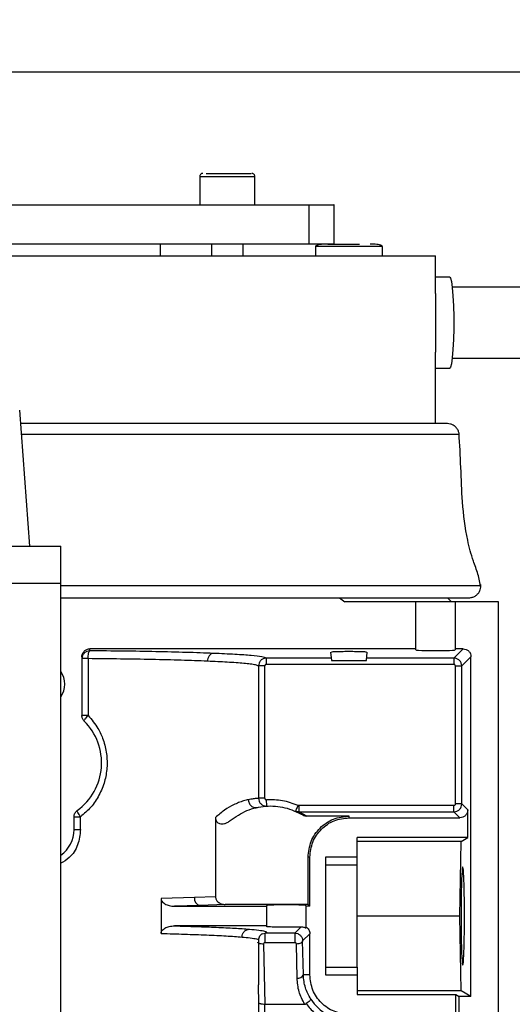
# Model space of a CAD drawing. Header units: inches. Extents: x 170 to 312, y 215 to 248.
# Tile 73 of 216: x 176.135 to 176.289, y 244.263 to 244.571. Entities that reach past the tile are written whole.
import ezdxf

# ---------------------------------------------------------------- set-up
doc = ezdxf.new("R2010")
doc.units = ezdxf.units.IN
doc.header["$LTSCALE"] = 0.25
doc.header["$MEASUREMENT"] = 0
doc.layers.add('ANNOTATIONS', color=1, linetype='Continuous')
doc.layers.add('STANDARD MOTOR LH', color=7, linetype='Continuous')
doc.styles.add('ARIAL', font='arial.ttf', dxfattribs={"height": 0.09375})
doc.dimstyles.new('STANDARD$0', dxfattribs={"dimtxt": 0.09375, "dimasz": 0.09375, "dimexe": 0.03125, "dimexo": 0.046875, "dimgap": 0.09, "dimtad": 0, "dimtih": 1, "dimtoh": 1, "dimdec": 4, "dimzin": 0, "dimdsep": 46, "dimtxsty": 'ARIAL', "dimcen": 0.09, "dimadec": 0, "dimazin": 0, "dimtfac": 1, "dimtdec": 4, "dimtofl": 0, "dimtmove": 0, "dimatfit": 1, "dimfxl": 1, "dimtolj": 1, "dimtzin": 0, "dimarcsym": 0})

# ---------------------------------------------------------------- blocks, each defined once
blk = doc.blocks.new('*D23')
at = {"layer": 'ANNOTATIONS', "color": 0, "lineweight": -2, "transparency": 16777216}
for p, q in [((175.7312287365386, 244.6669539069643), (175.7312287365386, 245.2745744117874)), ((176.9319160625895, 243.2737009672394), (176.9319160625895, 245.2745744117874)), ((175.8249787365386, 245.2433244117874), (176.1504763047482, 245.2433244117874)), ((176.8381660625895, 245.2433244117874), (176.5126684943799, 245.2433244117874))]:
    blk.add_line(p, q, dxfattribs=at)
at = {"layer": 'ANNOTATIONS', "color": 0, "transparency": 16777216}
for points in [[(175.8249787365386, 245.2589494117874), (175.8249787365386, 245.2276994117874), (175.7312287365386, 245.2433244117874)], [(176.8381660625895, 245.2589494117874), (176.8381660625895, 245.2276994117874), (176.9319160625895, 245.2433244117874)]]:
    blk.add_solid(points, dxfattribs=at)
at = {"layer": 'defpoints', "color": 0, "transparency": 16777216}
for p in [(175.7312287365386, 245.2433244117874), (175.7312287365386, 244.6200789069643), (176.9319160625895, 243.2268259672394)]:
    blk.add_point(p, dxfattribs=at)
at = {"layer": 'ANNOTATIONS', "color": 0, "transparency": 16777216, "insert": (176.331572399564, 245.2433244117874), "char_height": 0.09375, "attachment_point": 5, "style": 'ARIAL'}
blk.add_mtext('\\A1;20"', dxfattribs=at)
blk = doc.blocks.new('*D24')
at = {"layer": 'ANNOTATIONS', "color": 0, "lineweight": -2, "transparency": 16777216}
for p, q in [((175.869416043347, 244.2716909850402), (175.869416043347, 244.8408606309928)), ((176.9319160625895, 243.2737009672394), (176.9319160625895, 244.8408606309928)), ((175.963166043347, 244.8096106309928), (176.1155560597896, 244.8096106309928)), ((176.8381660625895, 244.8096106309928), (176.685776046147, 244.8096106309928))]:
    blk.add_line(p, q, dxfattribs=at)
at = {"layer": 'ANNOTATIONS', "color": 0, "transparency": 16777216}
for points in [[(175.963166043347, 244.8252356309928), (175.963166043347, 244.7939856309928), (175.869416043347, 244.8096106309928)], [(176.8381660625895, 244.8252356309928), (176.8381660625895, 244.7939856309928), (176.9319160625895, 244.8096106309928)]]:
    blk.add_solid(points, dxfattribs=at)
at = {"layer": 'defpoints', "color": 0, "transparency": 16777216}
for p in [(176.9319160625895, 244.8096106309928), (175.869416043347, 244.2248159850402), (176.9319160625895, 243.2268259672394)]:
    blk.add_point(p, dxfattribs=at)
at = {"layer": 'ANNOTATIONS', "color": 0, "transparency": 16777216, "insert": (176.4006660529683, 244.8096106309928), "char_height": 0.09375, "attachment_point": 5, "style": 'ARIAL'}
blk.add_mtext('\\A1;17 3/8"', dxfattribs=at)

msp = doc.modelspace()

# ---------------------------------------------------------------- linework, layer by layer
at = {"layer": 'STANDARD MOTOR LH'}
for p, q in [((175.9862285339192, 244.5549512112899), (176.4237285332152, 244.5549512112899)), ((176.1912605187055, 244.5222249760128), (176.1912605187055, 244.513366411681)), ((176.1912605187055, 244.5222249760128), (176.2084849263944, 244.5222249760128)), ((176.2084849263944, 244.513366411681), (176.2084849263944, 244.5222249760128)), ((176.0511904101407, 244.513366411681), (176.2253744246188, 244.513366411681)), ((176.2253744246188, 244.513366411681), (176.2253744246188, 244.5010635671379)), ((176.2333714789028, 244.5010635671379), (176.2333714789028, 244.5133787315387)), ((176.2333714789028, 244.5010635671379), (176.0528333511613, 244.5010635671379)), ((176.1789573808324, 244.497372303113), (176.1789573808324, 244.5010635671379)), ((176.1949514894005, 244.5010635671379), (176.1949514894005, 244.497372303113)), ((176.2047939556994, 244.497372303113), (176.2047939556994, 244.5010635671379)), ((176.227483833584, 244.500324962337), (176.227483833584, 244.497372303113)), ((176.2483991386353, 244.500324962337), (176.227483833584, 244.500324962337)), ((176.2483991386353, 244.497372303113), (176.2483991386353, 244.500324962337)), ((176.0202882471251, 244.497372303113), (176.2650794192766, 244.497372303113)), ((176.2650794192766, 244.4855751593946), (176.2650794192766, 244.497372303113)), ((176.2695138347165, 244.4906820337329), (176.2650794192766, 244.4906820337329)), ((176.2940263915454, 244.4875299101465), (176.27029203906, 244.4875299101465)), ((176.2650794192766, 244.4448427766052), (176.2650794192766, 244.4672355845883)), ((176.27029203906, 244.4653840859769), (176.2940263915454, 244.4653840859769)), ((176.2650794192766, 244.4622319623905), (176.2695138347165, 244.4622319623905)), ((176.1380523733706, 244.4065121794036), (176.1349273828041, 244.4490121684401)), ((176.2687703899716, 244.4448427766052), (176.1352812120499, 244.4448427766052)), ((176.2724525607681, 244.4414055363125), (176.1354866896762, 244.4414055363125)), ((176.0009898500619, 244.4065121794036), (176.1477398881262, 244.4065121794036)), ((176.1477398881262, 244.208387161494), (176.1477398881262, 244.4065121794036)), ((176.1477398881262, 244.3947930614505), (176.0009898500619, 244.3947930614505)), ((176.2792280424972, 244.394025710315), (176.1477398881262, 244.394025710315)), ((176.1477398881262, 244.39033503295), (176.2755370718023, 244.39033503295)), ((176.2350080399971, 244.39033503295), (176.236678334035, 244.3891048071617)), ((176.2847644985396, 244.3891048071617), (176.2366782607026, 244.3891048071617)), ((176.2589278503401, 244.3739971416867), (176.2589278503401, 244.3891048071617)), ((176.2700007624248, 244.3891048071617), (176.2687703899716, 244.39033503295)), ((176.2712309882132, 244.3891048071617), (176.2712309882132, 244.3739971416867)), ((176.2847644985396, 243.8772939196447), (176.2847644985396, 244.3891048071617)), ((176.1568117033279, 244.3737243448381), (176.1568117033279, 244.374340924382)), ((176.2589278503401, 244.374340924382), (176.1568117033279, 244.374340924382)), ((176.2322068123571, 244.3732667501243), (176.232435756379, 244.370650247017)), ((176.2434472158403, 244.370650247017), (176.2436761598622, 244.3732667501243)), ((176.2736930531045, 244.374340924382), (176.2707949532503, 244.3714428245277)), ((176.2736930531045, 244.374340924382), (176.2712309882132, 244.374340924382)), ((176.1543511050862, 244.3718787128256), (176.1543511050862, 244.353476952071)), ((176.1562936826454, 244.3712656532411), (176.1562936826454, 244.353476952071)), ((176.2121021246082, 244.3694757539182), (176.2121021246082, 244.3714428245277)), ((176.2323663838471, 244.3714428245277), (176.2121021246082, 244.3714428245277)), ((176.2707949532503, 244.3694757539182), (176.2121021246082, 244.3694757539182)), ((176.232435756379, 244.370650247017), (176.2434472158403, 244.370650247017)), ((176.2707949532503, 244.3714428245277), (176.2435165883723, 244.3714428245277)), ((176.2707949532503, 244.3714428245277), (176.2707949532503, 244.3694757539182)), ((176.2732540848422, 244.3689835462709), (176.2761521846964, 244.3718816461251)), ((176.2761521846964, 244.2654445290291), (176.2761521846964, 244.3718816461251)), ((176.2096437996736, 244.3689841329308), (176.2096437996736, 244.3275506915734)), ((176.2116102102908, 244.3275506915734), (176.2116102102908, 244.3689841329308)), ((176.2712868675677, 244.3689835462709), (176.2732540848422, 244.3689835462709)), ((176.2712868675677, 244.3257637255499), (176.2712868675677, 244.3689835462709)), ((176.2732540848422, 244.3257637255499), (176.2732540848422, 244.3689835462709)), ((176.2116102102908, 244.3275506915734), (176.2096437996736, 244.3275506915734)), ((176.2234969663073, 244.3223452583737), (176.2212310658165, 244.3235062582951)), ((176.2222106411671, 244.3252715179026), (176.2220136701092, 244.3253125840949)), ((176.2222106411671, 244.3252715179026), (176.2222106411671, 244.3233044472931)), ((176.2707949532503, 244.3252715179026), (176.2222106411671, 244.3252715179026)), ((176.2247632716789, 244.3219961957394), (176.2222106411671, 244.3233044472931)), ((176.2222106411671, 244.3233044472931), (176.2707949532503, 244.3233044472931)), ((176.2726619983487, 244.3214371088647), (176.2707949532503, 244.3233044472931)), ((176.2732540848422, 244.3257637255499), (176.2712868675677, 244.3257637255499)), ((176.2751211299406, 244.3238963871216), (176.2732540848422, 244.3257637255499)), ((176.2751211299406, 244.3152859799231), (176.2751211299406, 244.3238963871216)), ((176.1518904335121, 244.3177464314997), (176.1518904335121, 244.3217480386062)), ((176.15391939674, 244.3177464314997), (176.15391939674, 244.3217480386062)), ((176.1961817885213, 244.3214957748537), (176.1961817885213, 244.2967246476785)), ((176.2380124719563, 244.3219961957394), (176.2247632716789, 244.3219961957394)), ((176.2380124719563, 244.3214371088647), (176.2380124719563, 244.3219961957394)), ((176.2380124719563, 244.3214371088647), (176.2726619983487, 244.3214371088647)), ((176.2751211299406, 244.3152859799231), (176.2404731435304, 244.3152859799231)), ((176.2404731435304, 244.3066538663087), (176.2404731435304, 244.3152859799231)), ((176.2731031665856, 244.3140557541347), (176.2404731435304, 244.3140557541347)), ((176.2726317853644, 244.2906797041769), (176.2731031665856, 244.3140557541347)), ((176.2731031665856, 244.3140557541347), (176.2751211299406, 244.3152859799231)), ((176.2257093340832, 244.3091342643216), (176.2251508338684, 244.3091342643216)), ((176.2251508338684, 244.2943140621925), (176.2251508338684, 244.3091342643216)), ((176.2257093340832, 244.2937555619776), (176.2257093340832, 244.3091342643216)), ((176.2404731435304, 244.3091342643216), (176.230630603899, 244.3091342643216)), ((176.230630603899, 244.3091342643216), (176.230630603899, 244.2722245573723)), ((176.2404731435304, 244.3066538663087), (176.230630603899, 244.3066538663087)), ((176.189561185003, 244.2964500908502), (176.1791414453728, 244.2961456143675)), ((176.1791414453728, 244.2961456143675), (176.1791414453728, 244.2852132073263)), ((176.1961817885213, 244.2967246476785), (176.189561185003, 244.2964500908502)), ((176.1912889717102, 244.2939908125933), (176.1833428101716, 244.2937555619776)), ((176.1833428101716, 244.2937555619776), (176.2121758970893, 244.2937555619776)), ((176.1991667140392, 244.2943140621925), (176.1912889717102, 244.2939908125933)), ((176.2251508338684, 244.2943140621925), (176.1991667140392, 244.2943140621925)), ((176.2121758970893, 244.2939702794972), (176.2121758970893, 244.2873891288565)), ((176.2257093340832, 244.2937555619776), (176.2244790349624, 244.2937555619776)), ((176.2244790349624, 244.2937555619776), (176.2244790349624, 244.2869209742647)), ((176.2257093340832, 244.2937555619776), (176.2251508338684, 244.2943140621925)), ((176.2726317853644, 244.2906797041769), (176.2404731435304, 244.2906797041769)), ((176.2731031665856, 244.267303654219), (176.2726317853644, 244.2906797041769)), ((176.2121758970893, 244.2876038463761), (176.1833428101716, 244.2876038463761)), ((176.2209852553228, 244.2853387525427), (176.2228913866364, 244.2872448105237)), ((176.2097152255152, 244.2691633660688), (176.2097152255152, 244.2831663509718)), ((176.2107774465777, 244.285161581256), (176.2116971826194, 244.2853387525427)), ((176.2209852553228, 244.2853387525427), (176.2116971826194, 244.2853387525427)), ((176.2209852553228, 244.2853387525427), (176.2218965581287, 244.2851639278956)), ((176.2234540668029, 244.2828894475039), (176.2257093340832, 244.2851445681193)), ((176.2257093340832, 244.2722245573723), (176.2257093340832, 244.2851445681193)), ((176.211232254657, 244.2819026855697), (176.2116160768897, 244.2631061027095)), ((176.2116971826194, 244.2823872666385), (176.2209852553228, 244.2823872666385)), ((176.2217017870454, 244.2712407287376), (176.2214867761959, 244.2819050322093)), ((176.2236690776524, 244.2722245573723), (176.2234540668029, 244.2828894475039)), ((176.230630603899, 244.2747049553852), (176.2404731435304, 244.2747049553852)), ((176.2404731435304, 244.2747049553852), (176.2404731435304, 244.2660734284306)), ((176.2257093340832, 244.2722245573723), (176.2236690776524, 244.2722245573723)), ((176.230630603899, 244.2722245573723), (176.2404731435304, 244.2722245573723)), ((176.2095383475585, 244.2691633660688), (176.2095472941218, 244.2686934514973)), ((176.2095472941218, 244.2686934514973), (176.2096437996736, 244.2636335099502)), ((176.2731031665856, 244.267303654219), (176.2404731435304, 244.267303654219)), ((176.2404731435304, 244.2660734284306), (176.2714301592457, 244.2660734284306)), ((176.2714301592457, 244.2660734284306), (176.2724613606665, 244.2654445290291)), ((176.2714301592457, 244.2574624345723), (176.2714301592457, 244.2660734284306)), ((176.2724613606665, 244.0944578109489), (176.2724613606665, 244.2654445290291)), ((176.2761521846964, 244.2654445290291), (176.2724613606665, 244.2654445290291)), ((176.2761521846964, 244.2654445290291), (176.2731031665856, 244.267303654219)), ((176.2096437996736, 244.2636335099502), (176.2096437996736, 244.1860348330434)), ((176.2116102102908, 244.1860348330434), (176.2116160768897, 244.2631061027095)), ((176.2116160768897, 244.2631061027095), (176.2240644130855, 244.2631061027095))]:
    msp.add_line(p, q, dxfattribs=at)
at = {"layer": 'STANDARD MOTOR LH', "flags": 128}
for points in [[(176.2695138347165, 244.4906820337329), (176.2697461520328, 244.4904297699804), (176.2700416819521, 244.4893280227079), (176.2703040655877, 244.4874172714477), (176.2705167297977, 244.4848183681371), (176.2706664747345, 244.4816938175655), (176.2707437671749, 244.4782401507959), (176.2707437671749, 244.4746744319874), (176.2706664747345, 244.4712207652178), (176.2705167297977, 244.4680962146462), (176.2703040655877, 244.4654967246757), (176.2700416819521, 244.4635859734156), (176.2697461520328, 244.4624842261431), (176.2695138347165, 244.4622319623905)], [(176.1477398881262, 244.3626922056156), (176.1477688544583, 244.3632683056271), (176.1477398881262, 244.3638438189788)], [(176.2122476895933, 244.325094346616), (176.2122454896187, 244.3251318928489), (176.2122388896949, 244.3252439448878), (176.212228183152, 244.3254252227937), (176.2122137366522, 244.3256698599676), (176.212196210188, 244.3259672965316), (176.2121761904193, 244.3263075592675), (176.2121544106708, 244.3266759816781), (176.2121318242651, 244.327059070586)], [(176.2220136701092, 244.3253125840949), (176.2218609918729, 244.3249600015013), (176.2217141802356, 244.324621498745), (176.2215788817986, 244.3243088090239), (176.2214603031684, 244.3240354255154), (176.2213629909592, 244.3238107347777), (176.2212906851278, 244.3236435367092), (176.2212461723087, 244.3235408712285), (176.221231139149, 244.3235062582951)], [(176.1477398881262, 244.3171709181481), (176.1477688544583, 244.3177464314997), (176.1477398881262, 244.3183219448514)]]:
    msp.add_lwpolyline(points, dxfattribs=at)
at = {"layer": 'STANDARD MOTOR LH'}
for centre, radius, start, end in [((176.1420479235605, 244.3632680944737), 0.006951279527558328, 324.9680286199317, 35.03197138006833), ((176.1420479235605, 244.3386617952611), 0.01845472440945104, 306.0318790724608, 45.09912784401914), ((176.1420479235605, 244.3177464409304), 0.009842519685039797, 305.3310622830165, 0), ((176.1918099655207, 244.2961934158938), 0.002263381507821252, 173.4884609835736, 256.6921055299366), ((176.2220258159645, 244.2730517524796), 0.00183978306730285, 259.8559581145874, 333.2809781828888), ((176.2380124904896, 244.2722247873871), 0.0141701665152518, 212.1655892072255, 270.0000000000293)]:
    msp.add_arc(centre, radius, start, end, dxfattribs=at)
msp.add_ellipse((176.2650794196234, 244.3739972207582), major_axis=(0.006151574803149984, 0), ratio=0.03492076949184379, start_param=3.14159265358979, end_param=6.283185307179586, dxfattribs=at)
for points, knots in [([(176.1922447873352, 244.5232088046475), (176.1921502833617, 244.5232009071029), (176.1919538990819, 244.5231844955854), (176.1916780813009, 244.5230481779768), (176.1914388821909, 244.5228222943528), (176.1912776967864, 244.5225162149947), (176.1912669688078, 244.5222846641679), (176.1912618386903, 244.5221739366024)], [0, 0, 0, 0, 0.1777717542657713, 0.3694191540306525, 0.5664447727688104, 0.7926739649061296, 1, 1, 1, 1]), ([(176.1932667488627, 244.5232088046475), (176.193865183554, 244.5232088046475), (176.1950620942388, 244.5232088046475), (176.1978599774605, 244.5232088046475), (176.2008888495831, 244.5232088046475), (176.2037947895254, 244.5232088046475), (176.2060531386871, 244.5232088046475), (176.2073739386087, 244.5232088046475), (176.2073716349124, 244.5232088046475), (176.2073707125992, 244.5232088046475)], [0, 0, 0, 0, 0.1499698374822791, 0.2999500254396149, 0.4499263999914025, 0.5998953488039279, 0.7498902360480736, 0.8998654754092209, 1, 1, 1, 1]), ([(176.2084836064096, 244.5221739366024), (176.2084807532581, 244.5222669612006), (176.208474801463, 244.5224610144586), (176.2083563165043, 244.5227415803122), (176.2081452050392, 244.5229937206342), (176.2078465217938, 244.5231744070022), (176.207612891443, 244.523197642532), (176.2075006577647, 244.5232088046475)], [0, 0, 0, 0, 0.1745174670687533, 0.3640508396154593, 0.5610373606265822, 0.7891267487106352, 1, 1, 1, 1]), ([(176.2253744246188, 244.513366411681), (176.2268098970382, 244.513366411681), (176.229681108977, 244.513366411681), (176.2323166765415, 244.513366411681), (176.2335328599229, 244.513366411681), (176.233277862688, 244.513366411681), (176.2332355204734, 244.513366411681)], [0, 0, 0, 0, 0.3125625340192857, 0.6251832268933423, 0.9377617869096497, 1, 1, 1, 1]), ([(176.2312731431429, 244.5010635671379), (176.2304332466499, 244.5010425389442), (176.2293544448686, 244.5010155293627), (176.2281503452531, 244.5007559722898), (176.227737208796, 244.5006107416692), (176.2275616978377, 244.5004786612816), (176.2275084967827, 244.500417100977), (176.2274834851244, 244.5003567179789), (176.2274830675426, 244.5003020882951), (176.2274988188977, 244.5002541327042), (176.2275296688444, 244.5002073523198), (176.2275580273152, 244.5001800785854), (176.2275732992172, 244.500165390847)], [0, 0, 0, 0, 0.60346255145, 0.7751151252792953, 0.8906924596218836, 0.9139651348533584, 0.9329389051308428, 0.9488144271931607, 0.9599678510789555, 0.9716554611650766, 0.9847356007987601, 1, 1, 1, 1]), ([(176.2313868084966, 244.5010635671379), (176.2313555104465, 244.5010635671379), (176.231229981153, 244.5010635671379), (176.2320600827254, 244.5010635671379), (176.2337663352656, 244.5010635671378), (176.2361675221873, 244.5010635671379), (176.2388570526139, 244.5010635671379), (176.2404694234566, 244.5010635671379), (176.2412756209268, 244.5010635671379)], [0, 0, 0, 0, 0.06229403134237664, 0.2498470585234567, 0.4373733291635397, 0.6249193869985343, 0.812456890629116, 1, 1, 1, 1]), ([(176.2483096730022, 244.500165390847), (176.2483249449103, 244.5001800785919), (176.2483533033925, 244.5002073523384), (176.2483841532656, 244.5002541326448), (176.2483999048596, 244.5003020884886), (176.2483994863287, 244.5003567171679), (176.2483744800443, 244.5004171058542), (176.2483212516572, 244.5004786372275), (176.2481894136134, 244.500578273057), (176.2479247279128, 244.50069205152), (176.2473895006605, 244.5008406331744), (176.2462716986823, 244.5010203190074), (176.2452891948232, 244.5010458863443), (176.2446097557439, 244.5010635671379)], [0, 0, 0, 0, 0.01525612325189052, 0.02832917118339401, 0.04001044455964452, 0.05115782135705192, 0.06702473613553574, 0.0859882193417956, 0.1092482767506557, 0.1857215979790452, 0.2916043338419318, 0.510117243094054, 1, 1, 1, 1]), ([(176.2650735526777, 244.4855751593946), (176.265070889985, 244.484635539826), (176.2650646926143, 244.4824485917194), (176.2650313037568, 244.4791065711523), (176.2650294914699, 244.4769857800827), (176.2650290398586, 244.4764572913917)], [0, 0, 0, 0, 0.361261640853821, 0.8408301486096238, 1, 1, 1, 1]), ([(176.2650290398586, 244.4764572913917), (176.2650320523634, 244.4748857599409), (176.2650380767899, 244.4717430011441), (176.2650921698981, 244.4685174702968), (176.2650758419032, 244.4673566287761), (176.2650741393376, 244.4672355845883)], [0, 0, 0, 0, 0.4725461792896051, 0.9450009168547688, 1, 1, 1, 1]), ([(176.2724549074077, 244.4409350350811), (176.2724516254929, 244.4412302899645), (176.2724446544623, 244.4418574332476), (176.272121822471, 244.4428052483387), (176.2715177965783, 244.4437018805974), (176.2706734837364, 244.4443698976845), (176.2697236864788, 244.4447718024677), (176.2690845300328, 244.4448193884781), (176.2687703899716, 244.4448427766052)], [0, 0, 0, 0, 0.1470395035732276, 0.312322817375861, 0.4924798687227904, 0.6810710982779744, 0.8432491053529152, 1, 1, 1, 1]), ([(176.2792295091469, 244.3935440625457), (176.278976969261, 244.3949651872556), (176.278472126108, 244.3978061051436), (176.2765158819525, 244.4025728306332), (176.2745545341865, 244.4100597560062), (176.2733693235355, 244.4199011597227), (176.2730232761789, 244.431114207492), (176.2726223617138, 244.4382954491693), (176.2724219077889, 244.441886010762)], [0, 0, 0, 0, 0.08800564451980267, 0.1759288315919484, 0.3138898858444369, 0.5601649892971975, 0.7800861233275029, 1, 1, 1, 1]), ([(176.2755370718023, 244.39033503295), (176.2757123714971, 244.3903426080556), (176.2762138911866, 244.3903642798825), (176.2770324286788, 244.3906037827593), (176.2779001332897, 244.3911285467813), (176.2785920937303, 244.3918743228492), (176.2790390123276, 244.3927439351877), (176.2792514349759, 244.3936383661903), (176.2792153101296, 244.3942192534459), (176.2791981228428, 244.3944956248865)], [0, 0, 0, 0, 0.08408039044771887, 0.2405478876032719, 0.4029379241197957, 0.5653971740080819, 0.7218773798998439, 0.8676763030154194, 1, 1, 1, 1]), ([(176.1543511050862, 244.3718787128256), (176.1543639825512, 244.372073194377), (176.1543897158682, 244.3724618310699), (176.1545950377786, 244.3729902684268), (176.1548877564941, 244.3734446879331), (176.1553469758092, 244.3738974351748), (176.1560000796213, 244.3742669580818), (176.1565556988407, 244.3743175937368), (176.1568117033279, 244.374340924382)], [0, 0, 0, 0, 0.1509718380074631, 0.3016902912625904, 0.4351869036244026, 0.5690915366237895, 0.80145665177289, 1, 1, 1, 1]), ([(176.1568117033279, 244.3737243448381), (176.1564892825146, 244.3736873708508), (176.1558445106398, 244.3736134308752), (176.1550308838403, 244.37304525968), (176.1544621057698, 244.372232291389), (176.1543881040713, 244.3715878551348), (176.1543511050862, 244.3712656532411)], [0, 0, 0, 0, 0.2500169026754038, 0.4999797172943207, 0.7500024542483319, 1, 1, 1, 1]), ([(176.1562936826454, 244.3712656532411), (176.1563027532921, 244.3715682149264), (176.1563216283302, 244.3721978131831), (176.1564425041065, 244.3730152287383), (176.156614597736, 244.3735915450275), (176.1567476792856, 244.3736812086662), (176.1568117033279, 244.3737243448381)], [0, 0, 0, 0, 0.2399283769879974, 0.4992650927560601, 0.7591020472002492, 1, 1, 1, 1]), ([(176.1955323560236, 244.3729141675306), (176.1927861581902, 244.3730168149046), (176.1873771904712, 244.3732189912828), (176.1777030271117, 244.3734506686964), (176.1675254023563, 244.3736260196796), (176.1603436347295, 244.3736919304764), (176.1568117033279, 244.3737243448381)], [0, 0, 0, 0, 0.2619288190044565, 0.5159003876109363, 0.7619239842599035, 1, 1, 1, 1]), ([(176.1955323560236, 244.3729141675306), (176.1952985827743, 244.3728751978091), (176.1949394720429, 244.3728153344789), (176.1945064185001, 244.3725019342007), (176.194208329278, 244.3721846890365), (176.1939669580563, 244.3717930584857), (176.1937304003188, 244.371227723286), (176.1936851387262, 244.3707597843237), (176.1936557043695, 244.3704554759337)], [0, 0, 0, 0, 0.2405724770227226, 0.3695553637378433, 0.5010781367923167, 0.6325011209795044, 0.7610094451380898, 1, 1, 1, 1]), ([(176.2121021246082, 244.3714428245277), (176.2117453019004, 244.3715766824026), (176.2110316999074, 244.3718443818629), (176.2075690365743, 244.3722300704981), (176.2025781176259, 244.3725950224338), (176.1978808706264, 244.3728077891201), (176.1955323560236, 244.3729141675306)], [0, 0, 0, 0, 0.2500142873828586, 0.4999981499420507, 0.7500106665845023, 1, 1, 1, 1]), ([(176.2351591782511, 244.3734351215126), (176.2345671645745, 244.3734204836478), (176.2334033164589, 244.3733917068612), (176.232473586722, 244.3733256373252), (176.2324731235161, 244.3732828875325), (176.2324729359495, 244.3732655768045)], [0, 0, 0, 0, 0.3812141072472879, 0.7494342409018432, 1, 1, 1, 1]), ([(176.2434095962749, 244.373267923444), (176.2434383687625, 244.3732761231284), (176.2435128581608, 244.3732973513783), (176.2432038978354, 244.3733329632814), (176.2427066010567, 244.3733688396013), (176.2419696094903, 244.3734011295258), (176.2408542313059, 244.3734327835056), (176.2392499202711, 244.3734597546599), (176.2371206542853, 244.3734651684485), (176.2358361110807, 244.3734454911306), (176.2351591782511, 244.3734351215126)], [0, 0, 0, 0, 0.06245230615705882, 0.1616834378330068, 0.2677974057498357, 0.3690310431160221, 0.4654202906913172, 0.6428279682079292, 0.8117763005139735, 1, 1, 1, 1]), ([(176.2736930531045, 244.374340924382), (176.2740153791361, 244.3743040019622), (176.2746600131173, 244.374230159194), (176.2754726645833, 244.3736613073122), (176.276041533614, 244.3728485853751), (176.2761152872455, 244.3722040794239), (176.2761521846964, 244.3718816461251)], [0, 0, 0, 0, 0.2500359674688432, 0.5000579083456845, 0.7498890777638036, 1, 1, 1, 1]), ([(176.1562936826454, 244.3712656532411), (176.1560268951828, 244.3712656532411), (176.1554933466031, 244.3712656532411), (176.1548641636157, 244.3712656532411), (176.1544336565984, 244.3712656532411), (176.154378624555, 244.3712656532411), (176.1543511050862, 244.3712656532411)], [0, 0, 0, 0, 0.2499543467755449, 0.4998840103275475, 0.74991067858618, 0.9999999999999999, 0.9999999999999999, 0.9999999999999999, 0.9999999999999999]), ([(176.1936557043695, 244.3704554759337), (176.1910010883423, 244.3705576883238), (176.1857753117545, 244.3707588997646), (176.1764331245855, 244.3709898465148), (176.1666167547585, 244.3711659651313), (176.1596954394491, 244.371232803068), (176.1562936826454, 244.3712656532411)], [0, 0, 0, 0, 0.2623675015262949, 0.5164867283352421, 0.7623580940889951, 1, 1, 1, 1]), ([(176.2096437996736, 244.3689841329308), (176.2094048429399, 244.3690883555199), (176.2089618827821, 244.3692815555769), (176.207225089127, 244.369543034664), (176.205131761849, 244.3697663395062), (176.2027199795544, 244.3699624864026), (176.1999633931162, 244.3701426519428), (176.1969707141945, 244.3703069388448), (176.1947428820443, 244.3704067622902), (176.1936557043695, 244.3704554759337)], [0, 0, 0, 0, 0.1951916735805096, 0.3618317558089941, 0.4999451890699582, 0.6335687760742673, 0.7614528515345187, 0.8835894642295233, 1, 1, 1, 1]), ([(176.2121021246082, 244.3714428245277), (176.2119358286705, 244.3714327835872), (176.2116048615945, 244.3714127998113), (176.2109772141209, 244.3712095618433), (176.2103008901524, 244.3707444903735), (176.2097500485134, 244.3699265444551), (176.2096789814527, 244.3692961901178), (176.2096437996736, 244.3689841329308)], [0, 0, 0, 0, 0.129741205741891, 0.2582147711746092, 0.5103244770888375, 0.7575859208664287, 0.9999999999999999, 0.9999999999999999, 0.9999999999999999, 0.9999999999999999]), ([(176.2121021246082, 244.3694757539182), (176.2120372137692, 244.3694687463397), (176.2119077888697, 244.3694547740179), (176.2117472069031, 244.3693391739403), (176.2116307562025, 244.369178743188), (176.2116170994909, 244.3690493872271), (176.2116102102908, 244.3689841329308)], [0, 0, 0, 0, 0.2509343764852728, 0.5003348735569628, 0.7479412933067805, 1, 1, 1, 1]), ([(176.2732540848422, 244.3689835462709), (176.2732169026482, 244.3693055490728), (176.2731425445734, 244.3699495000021), (176.2725739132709, 244.3707619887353), (176.2717613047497, 244.3713306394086), (176.2711171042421, 244.3714054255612), (176.2707949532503, 244.3714428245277)], [0, 0, 0, 0, 0.2499591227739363, 0.4998758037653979, 0.7498985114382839, 1, 1, 1, 1]), ([(176.2712868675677, 244.3689835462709), (176.2712798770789, 244.3690485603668), (176.2712659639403, 244.3691779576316), (176.2711503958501, 244.3693386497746), (176.2709899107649, 244.3694552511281), (176.2708603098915, 244.3694688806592), (176.2707949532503, 244.3694757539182)], [0, 0, 0, 0, 0.2511208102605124, 0.4998046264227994, 0.7477556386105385, 1, 1, 1, 1]), ([(176.2116102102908, 244.3689841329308), (176.2113598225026, 244.3689841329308), (176.2108590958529, 244.3689841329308), (176.2102208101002, 244.3689841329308), (176.2097617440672, 244.3689841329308), (176.209683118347, 244.3689841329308), (176.2096437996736, 244.3689841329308)], [0, 0, 0, 0, 0.2500501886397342, 0.500051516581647, 0.7499887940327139, 1, 1, 1, 1]), ([(176.1562936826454, 244.353476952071), (176.1573995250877, 244.3521608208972), (176.1593349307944, 244.3498573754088), (176.1611882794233, 244.3456954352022), (176.1622000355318, 244.3415229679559), (176.1623155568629, 244.3370823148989), (176.1615498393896, 244.3326655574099), (176.1598522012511, 244.328478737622), (176.1573125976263, 244.3246621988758), (176.1550449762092, 244.3227147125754), (176.15391939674, 244.3217480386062)], [0, 0, 0, 0, 0.1439296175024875, 0.2519004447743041, 0.3784636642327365, 0.4998888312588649, 0.6188004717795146, 0.749422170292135, 0.8756206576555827, 0.9999999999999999, 0.9999999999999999, 0.9999999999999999, 0.9999999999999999]), ([(176.1550748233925, 244.3517339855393), (176.1549668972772, 244.3518543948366), (176.1547510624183, 244.3520951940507), (176.1545263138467, 244.3525278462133), (176.154378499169, 244.3529924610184), (176.154360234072, 244.3533154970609), (176.1543511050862, 244.353476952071)], [0, 0, 0, 0, 0.2499492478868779, 0.4998582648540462, 0.7500266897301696, 0.9999999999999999, 0.9999999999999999, 0.9999999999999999, 0.9999999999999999]), ([(176.1562936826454, 244.353476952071), (176.1560268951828, 244.353476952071), (176.1554933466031, 244.353476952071), (176.1548641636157, 244.353476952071), (176.1544336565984, 244.353476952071), (176.154378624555, 244.353476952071), (176.1543511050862, 244.353476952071)], [0, 0, 0, 0, 0.2499543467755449, 0.4998840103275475, 0.74991067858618, 0.9999999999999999, 0.9999999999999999, 0.9999999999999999, 0.9999999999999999]), ([(176.15507475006, 244.3517339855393), (176.1550645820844, 244.3517836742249), (176.1550435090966, 244.3518866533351), (176.1552909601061, 244.3522992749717), (176.1557188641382, 244.3528534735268), (176.156105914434, 244.3532732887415), (176.1562936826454, 244.353476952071)], [0, 0, 0, 0, 0.2402061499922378, 0.4978239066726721, 0.7563812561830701, 1, 1, 1, 1]), ([(176.2064360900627, 244.3270995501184), (176.2059635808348, 244.3269850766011), (176.2050604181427, 244.3267662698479), (176.2034817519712, 244.3262331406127), (176.2015077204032, 244.3253798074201), (176.19907056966, 244.3240466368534), (176.1971095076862, 244.3223149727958), (176.1961817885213, 244.3214957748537)], [0, 0, 0, 0, 0.187897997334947, 0.3591516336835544, 0.5142880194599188, 0.7702243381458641, 1, 1, 1, 1]), ([(176.2096437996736, 244.3275506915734), (176.2094902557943, 244.3275401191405), (176.2091907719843, 244.3275194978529), (176.2080943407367, 244.3274200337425), (176.2069848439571, 244.3272056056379), (176.2064360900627, 244.3270995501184)], [0, 0, 0, 0, 0.3471460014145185, 0.6771003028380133, 1, 1, 1, 1]), ([(176.2064360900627, 244.3270995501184), (176.2064487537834, 244.3269341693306), (176.2064750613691, 244.3265906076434), (176.206647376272, 244.3260816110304), (176.2069289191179, 244.3255970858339), (176.2073206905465, 244.3251810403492), (176.2077920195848, 244.3248703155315), (176.2083022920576, 244.3246871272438), (176.2088117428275, 244.3246214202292), (176.2091357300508, 244.3246701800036), (176.2092917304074, 244.3246936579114)], [0, 0, 0, 0, 0.1141537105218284, 0.2371426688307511, 0.366758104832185, 0.4999579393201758, 0.6331737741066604, 0.7628223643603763, 0.8857985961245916, 1, 1, 1, 1]), ([(176.2096437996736, 244.3275506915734), (176.2096803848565, 244.3272244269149), (176.209736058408, 244.3267279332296), (176.2100676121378, 244.3261405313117), (176.2104721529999, 244.3256649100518), (176.2110120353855, 244.3253111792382), (176.2116520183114, 244.3251026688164), (176.2120403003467, 244.325097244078), (176.2122476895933, 244.325094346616)], [0, 0, 0, 0, 0.2431251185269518, 0.369975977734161, 0.4998367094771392, 0.7098472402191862, 0.8450235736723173, 1, 1, 1, 1]), ([(176.2116102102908, 244.3275506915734), (176.2116174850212, 244.327483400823), (176.2116283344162, 244.3273830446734), (176.2116961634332, 244.3272660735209), (176.2117625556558, 244.3271901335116), (176.2118417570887, 244.3271279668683), (176.2119625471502, 244.3270671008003), (176.2120636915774, 244.3270623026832), (176.2121318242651, 244.327059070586)], [0, 0, 0, 0, 0.2498290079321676, 0.3725902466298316, 0.4999615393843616, 0.626300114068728, 0.7482691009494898, 1, 1, 1, 1]), ([(176.2220136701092, 244.3253125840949), (176.2204179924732, 244.3258939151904), (176.2172266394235, 244.327056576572), (176.2138300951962, 244.3270582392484), (176.2121318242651, 244.327059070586)], [0, 0, 0, 0, 0.5000003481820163, 1, 1, 1, 1]), ([(176.1518904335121, 244.3217480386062), (176.1519035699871, 244.3219411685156), (176.1519298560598, 244.3223276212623), (176.1521404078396, 244.3228733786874), (176.1524579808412, 244.3233647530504), (176.1527550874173, 244.3236131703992), (176.1529036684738, 244.3237374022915)], [0, 0, 0, 0, 0.2498997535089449, 0.5000491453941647, 0.7499778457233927, 1, 1, 1, 1]), ([(176.15391939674, 244.3217480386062), (176.1537580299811, 244.3219843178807), (176.1534236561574, 244.3224739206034), (176.1530584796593, 244.3231163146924), (176.1528549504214, 244.3235882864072), (176.1528878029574, 244.3236888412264), (176.1529036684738, 244.3237374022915)], [0, 0, 0, 0, 0.2413050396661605, 0.5000167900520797, 0.7585424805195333, 1, 1, 1, 1]), ([(176.200803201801, 244.320564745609), (176.2024740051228, 244.3217219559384), (176.2058156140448, 244.3240363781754), (176.2118448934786, 244.3253445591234), (176.2180045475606, 244.3249930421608), (176.2216661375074, 244.3232278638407), (176.2234969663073, 244.3223452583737)], [0, 0, 0, 0, 0.2499997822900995, 0.4999999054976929, 0.7499953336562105, 1, 1, 1, 1]), ([(176.2222106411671, 244.3233044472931), (176.2220415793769, 244.3233127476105), (176.2217045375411, 244.3233292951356), (176.2213885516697, 244.3234473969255), (176.2212310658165, 244.3235062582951)], [0, 0, 0, 0, 0.5016047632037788, 0.9999999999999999, 0.9999999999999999, 0.9999999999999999, 0.9999999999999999]), ([(176.2707949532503, 244.3233044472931), (176.2711171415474, 244.3233415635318), (176.2717615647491, 244.3234158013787), (176.2725737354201, 244.3239853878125), (176.2731425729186, 244.3247977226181), (176.2732169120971, 244.3254417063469), (176.2732540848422, 244.3257637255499)], [0, 0, 0, 0, 0.250057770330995, 0.5001517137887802, 0.7500546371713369, 1, 1, 1, 1]), ([(176.2712868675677, 244.3257637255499), (176.2712800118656, 244.3256982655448), (176.2712664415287, 244.3255686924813), (176.2711498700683, 244.3254080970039), (176.2709892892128, 244.3252924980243), (176.2708598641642, 244.325278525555), (176.2707949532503, 244.3252715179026)], [0, 0, 0, 0, 0.2526189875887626, 0.5000399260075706, 0.7492535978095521, 1, 1, 1, 1]), ([(176.2707949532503, 244.3233044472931), (176.2707949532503, 244.3233415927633), (176.2707949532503, 244.3234159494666), (176.2707949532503, 244.3238733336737), (176.2707949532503, 244.3245147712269), (176.2707949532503, 244.3250192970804), (176.2707949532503, 244.3252715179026)], [0, 0, 0, 0, 0.2497112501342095, 0.4998645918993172, 0.7499740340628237, 1, 1, 1, 1]), ([(176.2751211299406, 244.3238963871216), (176.2750841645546, 244.3235741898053), (176.2750102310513, 244.3229297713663), (176.2744418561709, 244.3221167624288), (176.273628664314, 244.3215486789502), (176.2729842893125, 244.3214743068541), (176.2726619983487, 244.3214371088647)], [0, 0, 0, 0, 0.2499831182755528, 0.4999847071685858, 0.7499120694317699, 0.9999999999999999, 0.9999999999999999, 0.9999999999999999, 0.9999999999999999]), ([(176.1518904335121, 244.3217480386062), (176.1519193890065, 244.3217480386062), (176.1519772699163, 244.3217480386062), (176.1524303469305, 244.3217480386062), (176.1530894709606, 244.3217480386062), (176.1536427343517, 244.3217480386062), (176.15391939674, 244.3217480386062)], [0, 0, 0, 0, 0.2501776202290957, 0.5000953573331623, 0.7500199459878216, 1, 1, 1, 1]), ([(176.1961817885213, 244.3214957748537), (176.1961967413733, 244.321275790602), (176.1962255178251, 244.3208524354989), (176.1964971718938, 244.320290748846), (176.1969135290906, 244.3198679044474), (176.197479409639, 244.3195915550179), (176.1981787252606, 244.3194899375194), (176.1990082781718, 244.3196002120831), (176.1999292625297, 244.3199297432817), (176.2004997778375, 244.3203442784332), (176.200803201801, 244.320564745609)], [0, 0, 0, 0, 0.1090806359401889, 0.2099234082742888, 0.3033181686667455, 0.4000163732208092, 0.5184826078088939, 0.6500666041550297, 0.8138907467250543, 1, 1, 1, 1]), ([(176.2234969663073, 244.3223452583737), (176.2236960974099, 244.3222438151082), (176.2240943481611, 244.3220409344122), (176.2245403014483, 244.3220111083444), (176.2247632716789, 244.3219961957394)], [0, 0, 0, 0, 0.5000143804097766, 1, 1, 1, 1]), ([(176.2251508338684, 244.3091342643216), (176.2253441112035, 244.3108196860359), (176.2257306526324, 244.3141904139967), (176.2287052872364, 244.3184414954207), (176.2329563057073, 244.3214161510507), (176.2363271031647, 244.3218028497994), (176.2380124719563, 244.3219961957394)], [0, 0, 0, 0, 0.250004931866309, 0.499992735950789, 0.750000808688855, 1, 1, 1, 1]), ([(176.2257093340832, 244.3091342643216), (176.2258943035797, 244.3107463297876), (176.2262642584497, 244.3139705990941), (176.2291091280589, 244.3180374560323), (176.2331759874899, 244.3208825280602), (176.2364003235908, 244.3212522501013), (176.2380124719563, 244.3214371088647)], [0, 0, 0, 0, 0.2499886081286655, 0.4999986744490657, 0.7500023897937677, 1, 1, 1, 1]), ([(176.15391939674, 244.3177464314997), (176.1537299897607, 244.3161304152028), (176.1533524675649, 244.3129094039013), (176.1509645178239, 244.3090795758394), (176.148656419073, 244.3077233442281), (176.1477398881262, 244.3071847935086)], [0, 0, 0, 0, 0.3777405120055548, 0.7529048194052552, 1, 1, 1, 1]), ([(176.1518904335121, 244.3177464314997), (176.1519193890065, 244.3177464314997), (176.1519772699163, 244.3177464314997), (176.1524303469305, 244.3177464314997), (176.1530894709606, 244.3177464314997), (176.1536427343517, 244.3177464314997), (176.15391939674, 244.3177464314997)], [0, 0, 0, 0, 0.2501776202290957, 0.5000953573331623, 0.7500199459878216, 1, 1, 1, 1]), ([(176.2404731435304, 244.2747049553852), (176.2404731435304, 244.2750304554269), (176.2404731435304, 244.2756814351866), (176.2404731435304, 244.2794119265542), (176.2404731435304, 244.2845907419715), (176.2404731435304, 244.2906795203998), (176.2404731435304, 244.2967682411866), (176.2404731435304, 244.3019468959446), (176.2404731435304, 244.3056773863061), (176.2404731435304, 244.3063283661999), (176.2404731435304, 244.3066538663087)], [0, 0, 0, 0, 0.1250078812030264, 0.2500079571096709, 0.3749972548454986, 0.5000059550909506, 0.6250027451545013, 0.749992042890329, 0.8749921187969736, 1, 1, 1, 1]), ([(176.2741114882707, 244.2906797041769), (176.2741038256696, 244.2926399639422), (176.2740921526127, 244.2956261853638), (176.2740251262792, 244.2991999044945), (176.2739435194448, 244.3021282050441), (176.2738290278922, 244.3043900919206), (176.2736985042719, 244.3057726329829), (176.2735743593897, 244.3062111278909), (176.273450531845, 244.3057724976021), (176.2733196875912, 244.3043900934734), (176.2732052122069, 244.3021282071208), (176.2731238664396, 244.2991999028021), (176.2730567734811, 244.2956261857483), (176.2730451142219, 244.2926399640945), (176.273037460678, 244.2906797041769)], [0, 0, 0, 0, 0.1212352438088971, 0.1846874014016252, 0.2498621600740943, 0.3548174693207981, 0.4224307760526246, 0.5000121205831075, 0.57756919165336, 0.6451825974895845, 0.7501379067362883, 0.8153125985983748, 0.8787647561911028, 1, 1, 1, 1]), ([(176.1791414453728, 244.2961456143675), (176.1791550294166, 244.2960014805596), (176.1791829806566, 244.2957049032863), (176.1794179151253, 244.2952608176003), (176.1798032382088, 244.2948326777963), (176.180549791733, 244.2943193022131), (176.1817471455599, 244.2938596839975), (176.1827858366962, 244.2937919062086), (176.1833428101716, 244.2937555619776)], [0, 0, 0, 0, 0.08195346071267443, 0.1686317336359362, 0.2808639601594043, 0.4082541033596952, 0.6826903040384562, 1, 1, 1, 1]), ([(176.1961817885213, 244.2967246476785), (176.1961909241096, 244.2965801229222), (176.1962092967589, 244.2962894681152), (176.1963613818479, 244.2958630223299), (176.1966023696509, 244.2954586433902), (176.1970796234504, 244.2949478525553), (176.1979349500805, 244.2944340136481), (176.1987389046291, 244.2943557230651), (176.1991667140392, 244.2943140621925)], [0, 0, 0, 0, 0.1021663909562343, 0.205467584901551, 0.317137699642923, 0.4335134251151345, 0.6985547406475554, 1, 1, 1, 1]), ([(176.2244790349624, 244.2939702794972), (176.2244439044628, 244.2939874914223), (176.224378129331, 244.2940197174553), (176.2238065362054, 244.294071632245), (176.2229078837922, 244.2941179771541), (176.2217351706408, 244.2941508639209), (176.2203064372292, 244.2941761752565), (176.2183274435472, 244.2941907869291), (176.2163484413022, 244.2941761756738), (176.2149196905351, 244.2941508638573), (176.2137469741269, 244.2941179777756), (176.2128484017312, 244.2940716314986), (176.2122768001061, 244.2940197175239), (176.2122110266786, 244.2939874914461), (176.2121758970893, 244.2939702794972)], [0, 0, 0, 0, 0.07754639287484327, 0.1451907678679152, 0.2501222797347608, 0.3152878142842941, 0.3787669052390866, 0.4999992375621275, 0.6212353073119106, 0.684714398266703, 0.7498799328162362, 0.8548092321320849, 0.9224536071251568, 1, 1, 1, 1]), ([(176.273037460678, 244.2906797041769), (176.2730451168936, 244.2887194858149), (176.2730567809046, 244.2857331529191), (176.2731238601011, 244.2821590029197), (176.2732052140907, 244.2792307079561), (176.2733196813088, 244.2769683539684), (176.2734505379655, 244.2755873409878), (176.273574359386, 244.275147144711), (176.2736984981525, 244.2755872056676), (176.2738290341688, 244.2769683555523), (176.2739435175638, 244.2792307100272), (176.2740251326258, 244.2821590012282), (176.2740921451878, 244.2857331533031), (176.2741038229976, 244.2887194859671), (176.2741114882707, 244.2906797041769)], [0, 0, 0, 0, 0.1212332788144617, 0.1846952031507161, 0.2498688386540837, 0.3548224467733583, 0.4224305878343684, 0.4999878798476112, 0.5775694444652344, 0.645177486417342, 0.7501310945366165, 0.8153047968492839, 0.8787667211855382, 0.9999999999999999, 0.9999999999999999, 0.9999999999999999, 0.9999999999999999]), ([(176.1791414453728, 244.2852132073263), (176.1791550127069, 244.2853564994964), (176.1791829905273, 244.2856519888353), (176.1794152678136, 244.2860948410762), (176.179798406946, 244.2865225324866), (176.1805447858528, 244.2870370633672), (176.1817437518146, 244.2874994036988), (176.1827852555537, 244.2875674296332), (176.1833428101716, 244.2876038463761)], [0, 0, 0, 0, 0.08149336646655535, 0.168051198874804, 0.2796028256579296, 0.4067031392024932, 0.6823867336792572, 1, 1, 1, 1]), ([(176.1833428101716, 244.2876038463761), (176.1856451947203, 244.2875407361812), (176.1903893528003, 244.2874106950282), (176.1966853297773, 244.2871703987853), (176.2024456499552, 244.2868898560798), (176.2053016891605, 244.2866766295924), (176.2067671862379, 244.2865672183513)], [0, 0, 0, 0, 0.229207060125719, 0.4722905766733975, 0.7292205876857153, 1, 1, 1, 1]), ([(176.2044963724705, 244.2841085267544), (176.2045300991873, 244.2844153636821), (176.2045819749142, 244.2848873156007), (176.2048673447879, 244.2854559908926), (176.2051605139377, 244.2858482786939), (176.2055228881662, 244.2861652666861), (176.2060477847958, 244.2864750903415), (176.2064837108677, 244.2865309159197), (176.2067671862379, 244.2865672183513)], [0, 0, 0, 0, 0.2395589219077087, 0.3684702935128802, 0.4999608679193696, 0.6314467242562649, 0.7603360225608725, 1, 1, 1, 1]), ([(176.2067671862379, 244.2865672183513), (176.2078190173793, 244.2864692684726), (176.2099226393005, 244.2862733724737), (176.2116618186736, 244.2859650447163), (176.2124178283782, 244.2856512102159), (176.2119373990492, 244.2854429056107), (176.2116971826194, 244.2853387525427)], [0, 0, 0, 0, 0.2500006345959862, 0.49999167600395, 0.7499940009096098, 1, 1, 1, 1]), ([(176.2228913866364, 244.2872448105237), (176.2224243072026, 244.2872296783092), (176.2215012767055, 244.2871997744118), (176.2197299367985, 244.287177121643), (176.2179101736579, 244.2871709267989), (176.2161120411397, 244.287185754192), (176.2145675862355, 244.2872150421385), (176.2133391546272, 244.28725918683), (176.2123920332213, 244.2873161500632), (176.2122530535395, 244.2873630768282), (176.2121758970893, 244.2873891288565)], [0, 0, 0, 0, 0.1284300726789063, 0.2538002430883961, 0.3761780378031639, 0.4955453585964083, 0.6227106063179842, 0.7298086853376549, 0.849999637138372, 1, 1, 1, 1]), ([(176.2244790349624, 244.2869209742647), (176.2244574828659, 244.2869128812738), (176.2244128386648, 244.286896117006), (176.2239930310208, 244.2871170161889), (176.223321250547, 244.2871949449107), (176.2228913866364, 244.2872448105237)], [0, 0, 0, 0, 0.2515511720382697, 0.5210769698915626, 1, 1, 1, 1]), ([(176.2244790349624, 244.2872747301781), (176.224653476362, 244.2871563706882), (176.2250015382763, 244.2869202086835), (176.2253892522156, 244.2864060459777), (176.2256593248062, 244.2858069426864), (176.225692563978, 244.2853666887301), (176.2257093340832, 244.2851445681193)], [0, 0, 0, 0, 0.2446121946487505, 0.4880732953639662, 0.7417184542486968, 1, 1, 1, 1]), ([(176.1791414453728, 244.2852132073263), (176.181631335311, 244.2851487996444), (176.1867756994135, 244.2850157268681), (176.1936206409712, 244.2847607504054), (176.1998844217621, 244.2844602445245), (176.2029302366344, 244.2842279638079), (176.2044963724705, 244.2841085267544)], [0, 0, 0, 0, 0.227465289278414, 0.4699662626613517, 0.7274605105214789, 1, 1, 1, 1]), ([(176.2044963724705, 244.2841085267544), (176.2053907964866, 244.2840234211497), (176.2073833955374, 244.2838338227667), (176.2090872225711, 244.2835286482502), (176.2098660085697, 244.283296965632), (176.2096808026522, 244.2831771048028), (176.2096641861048, 244.2831663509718)], [0, 0, 0, 0, 0.2810953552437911, 0.6262246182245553, 0.9664651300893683, 0.9999999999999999, 0.9999999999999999, 0.9999999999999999, 0.9999999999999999]), ([(176.2097152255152, 244.283165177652), (176.2097837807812, 244.2836431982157), (176.2099221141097, 244.284607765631), (176.2106272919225, 244.2850242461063), (176.2109829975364, 244.2852343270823)], [0, 0, 0, 0, 0.4955802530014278, 1, 1, 1, 1]), ([(176.2116971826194, 244.2823872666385), (176.2116971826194, 244.2825398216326), (176.2116971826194, 244.2828448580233), (176.2116971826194, 244.2833549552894), (176.2116971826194, 244.283860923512), (176.2116971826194, 244.2843367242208), (176.2116971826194, 244.2847478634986), (176.2116971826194, 244.2850673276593), (176.2116971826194, 244.2852834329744), (176.2116971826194, 244.2853203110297), (176.2116971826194, 244.2853387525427)], [0, 0, 0, 0, 0.1250173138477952, 0.2499743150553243, 0.3751013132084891, 0.4999169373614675, 0.6250631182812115, 0.7500241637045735, 0.874995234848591, 0.9999999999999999, 0.9999999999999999, 0.9999999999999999, 0.9999999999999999]), ([(176.2209852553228, 244.2853387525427), (176.2209852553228, 244.2853203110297), (176.2209852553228, 244.2852834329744), (176.2209852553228, 244.2850673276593), (176.2209852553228, 244.2847478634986), (176.2209852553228, 244.2843367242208), (176.2209852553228, 244.283860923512), (176.2209852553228, 244.2833549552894), (176.2209852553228, 244.2828448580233), (176.2209852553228, 244.2825398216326), (176.2209852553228, 244.2823872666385)], [0, 0, 0, 0, 0.1250047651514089, 0.2499758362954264, 0.3749368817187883, 0.5000830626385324, 0.6248986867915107, 0.7500256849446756, 0.8749826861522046, 0.9999999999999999, 0.9999999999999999, 0.9999999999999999, 0.9999999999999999]), ([(176.2218965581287, 244.2851639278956), (176.2220450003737, 244.2850947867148), (176.2223466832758, 244.284954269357), (176.2228521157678, 244.284537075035), (176.2233393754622, 244.283852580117), (176.2234157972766, 244.2832108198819), (176.2234540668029, 244.2828894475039)], [0, 0, 0, 0, 0.167260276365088, 0.3399272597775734, 0.6694573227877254, 1, 1, 1, 1]), ([(176.211232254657, 244.2819026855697), (176.2109711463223, 244.2819044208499), (176.2105682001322, 244.2819070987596), (176.2100878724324, 244.2820212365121), (176.209765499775, 244.2821480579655), (176.2095229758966, 244.282297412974), (176.2094315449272, 244.2824122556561), (176.209392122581, 244.2824617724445)], [0, 0, 0, 0, 0.3247930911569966, 0.5012254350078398, 0.6819630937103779, 0.8628718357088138, 1, 1, 1, 1]), ([(176.2116971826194, 244.2823872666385), (176.2116638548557, 244.2823852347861), (176.2115985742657, 244.2823812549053), (176.2115059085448, 244.2823531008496), (176.2114228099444, 244.2823071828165), (176.2113274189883, 244.2822251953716), (176.2112389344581, 244.2820886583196), (176.2112345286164, 244.2819659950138), (176.211232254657, 244.2819026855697)], [0, 0, 0, 0, 0.1226398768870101, 0.240220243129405, 0.3586514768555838, 0.4832530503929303, 0.7332946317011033, 1, 1, 1, 1]), ([(176.2214867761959, 244.2819050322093), (176.2214788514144, 244.2819680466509), (176.2214632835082, 244.2820918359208), (176.2213648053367, 244.2822254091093), (176.2212649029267, 244.282307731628), (176.2211792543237, 244.2823535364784), (176.2210850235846, 244.2823819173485), (176.2210188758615, 244.282385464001), (176.2209852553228, 244.2823872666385)], [0, 0, 0, 0, 0.2626240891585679, 0.5159141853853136, 0.641607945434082, 0.7607270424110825, 0.8783860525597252, 1, 1, 1, 1]), ([(176.2234540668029, 244.2828894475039), (176.2234180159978, 244.2827627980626), (176.2233459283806, 244.2825095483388), (176.2228880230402, 244.2821882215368), (176.2222456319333, 244.2819591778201), (176.2217397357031, 244.2819230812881), (176.2214867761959, 244.2819050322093)], [0, 0, 0, 0, 0.2500136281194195, 0.4999302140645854, 0.7499538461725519, 1, 1, 1, 1]), ([(176.2240644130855, 244.2631061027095), (176.2234041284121, 244.264385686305), (176.2220670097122, 244.2669769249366), (176.2218245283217, 244.2698077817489), (176.2217017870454, 244.2712407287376)], [0, 0, 0, 0, 0.4938115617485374, 1, 1, 1, 1]), ([(176.2260172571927, 244.2646812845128), (176.2253693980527, 244.2658461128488), (176.2240385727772, 244.268238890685), (176.223794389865, 244.2708728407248), (176.2236690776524, 244.2722245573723)], [0, 0, 0, 0, 0.486810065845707, 0.9999999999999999, 0.9999999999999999, 0.9999999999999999, 0.9999999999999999]), ([(176.2380124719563, 244.2599217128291), (176.2364003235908, 244.2601065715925), (176.2331759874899, 244.2604762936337), (176.2291091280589, 244.2633213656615), (176.2262642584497, 244.2673882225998), (176.2258943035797, 244.2706124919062), (176.2257093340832, 244.2722245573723)], [0, 0, 0, 0, 0.2499976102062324, 0.5000013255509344, 0.7500113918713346, 1, 1, 1, 1]), ([(176.2260172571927, 244.2646812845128), (176.2260171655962, 244.2646141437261), (176.2260169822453, 244.2644797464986), (176.2257158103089, 244.2641147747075), (176.2252288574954, 244.263683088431), (176.2248066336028, 244.2633945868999), (176.2245990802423, 244.2632527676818)], [0, 0, 0, 0, 0.2494484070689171, 0.4993265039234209, 0.7538830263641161, 1, 1, 1, 1]), ([(176.2096437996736, 244.2636335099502), (176.209661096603, 244.2635926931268), (176.2096933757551, 244.2635165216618), (176.2098840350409, 244.2633917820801), (176.210172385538, 244.2632809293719), (176.2105489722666, 244.263198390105), (176.211003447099, 244.2631282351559), (176.2113758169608, 244.2631147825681), (176.2116160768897, 244.2631061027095)], [0, 0, 0, 0, 0.1559010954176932, 0.2909392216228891, 0.4995579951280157, 0.6365054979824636, 0.765466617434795, 1, 1, 1, 1]), ([(176.2240644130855, 244.2631061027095), (176.2241619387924, 244.2631115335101), (176.2243508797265, 244.2631220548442), (176.2245181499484, 244.2632101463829), (176.2245990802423, 244.2632527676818)], [0, 0, 0, 0, 0.5161703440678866, 1, 1, 1, 1]), ([(176.2245990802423, 244.2632527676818), (176.2254107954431, 244.2622071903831), (176.2270342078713, 244.2601160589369), (176.2303418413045, 244.2578655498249), (176.2340514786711, 244.2563678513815), (176.2366921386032, 244.2561808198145), (176.2380124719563, 244.2560873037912)], [0, 0, 0, 0, 0.2500039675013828, 0.5000023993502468, 0.7500005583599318, 1, 1, 1, 1])]:
    msp.add_open_spline(points, degree=3, knots=knots, dxfattribs=at)

# ---------------------------------------------------------------- dimensions: what is measured, and where the dimension line sits
at = {"layer": 'ANNOTATIONS'}
for base, p1, p2, text, picture, middle in [((175.7312287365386, 245.2433244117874), (176.9319160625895, 243.2268259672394), (175.7312287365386, 244.6200789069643), '20"', '*D23', (176.331572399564, 245.2433244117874)), ((176.9319160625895, 244.8096106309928), (175.869416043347, 244.2248159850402), (176.9319160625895, 243.2268259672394), '17 3/8"', '*D24', (176.4006660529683, 244.8096106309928))]:
    dim = msp.add_linear_dim(base=base, p1=p1, p2=p2, text=text, dimstyle='STANDARD$0', dxfattribs=at)
    dim.commit()
    dim.dimension.update_dxf_attribs({"geometry": picture, "text_midpoint": middle, "dimtype": 160})

doc.saveas('drawing.dxf')
